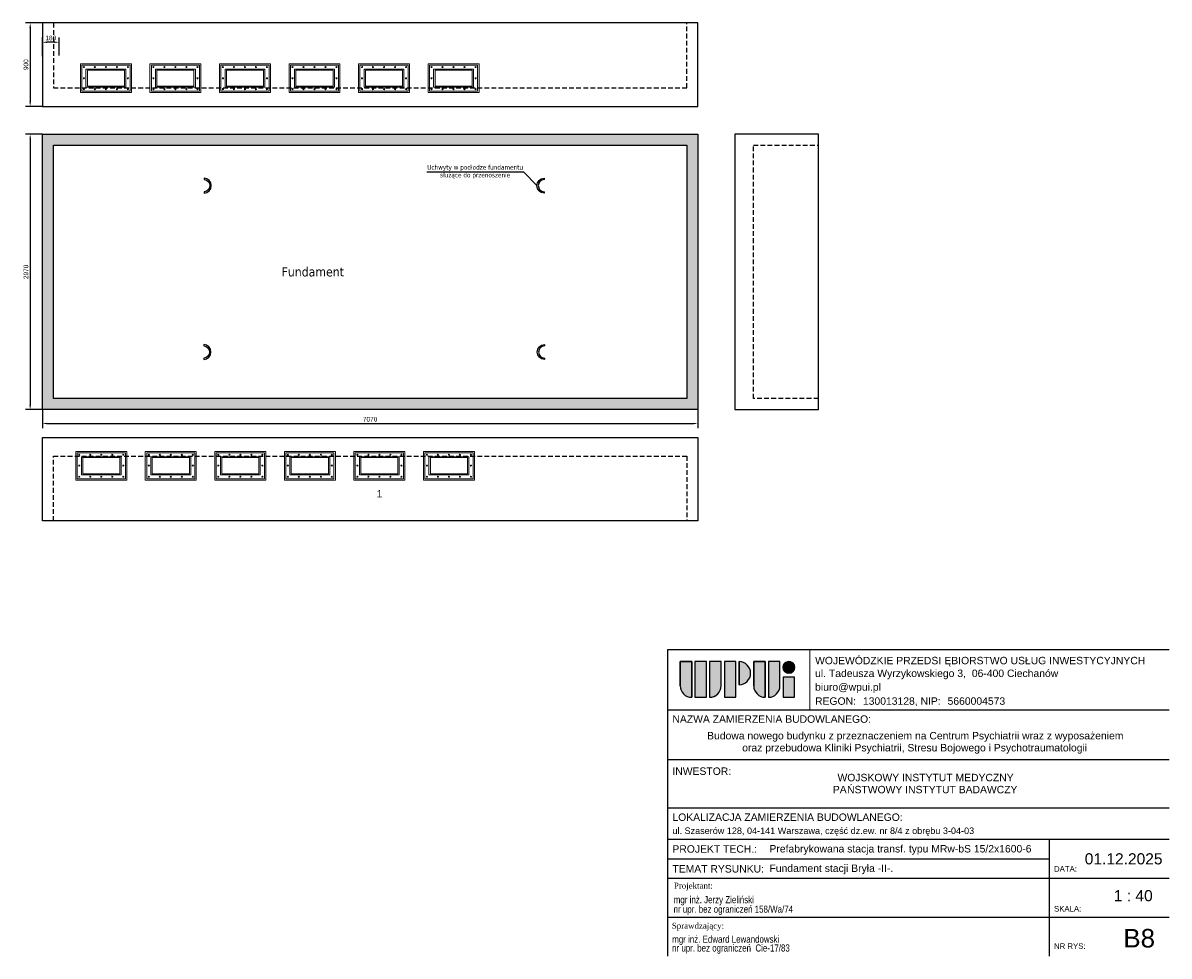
# Model space of a CAD drawing. Header units: millimetres. Extents: x 11359 to 209982, y 9392 to 44475.
# Tile 10 of 32: x 119978 to 132341, y 28363 to 38424. Entities that reach past the tile are written whole.
import ezdxf

# ---------------------------------------------------------------- set-up
doc = ezdxf.new("R2010")
doc.units = ezdxf.units.MM
doc.linetypes.add('DASHED', pattern=[19.049999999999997, 12.7, -6.35])
for name, color, linetype in [('Aparatura', 7, 'Continuous'), ('Obudowa', 7, 'Continuous'), ('Tabelka', 7, 'Continuous'), ('WYMIARY', 252, 'Continuous')]:
    doc.layers.add(name, color=color, linetype=linetype)
doc.layers.add('Warstwa1', color=7, linetype='Continuous', lineweight=0)
doc.styles.add('Arial', font='arial.ttf')
doc.styles.add('Arial_2', font='arial.ttf', dxfattribs={"height": 0.2})
doc.styles.add('Arial_3', font='arial.ttf', dxfattribs={"height": 0.15})
doc.styles.add('Arial_4', font='arial.ttf', dxfattribs={"height": 0.3})
doc.styles.add('Arial_6', font='arial.ttf', dxfattribs={"height": 0.175})
doc.styles.add('CP_TXT', font='ROMANS.SHX')
doc.styles.get("Standard").update_dxf_attribs({"font": 'arial.ttf'})
doc.styles.add('STAŁY', font='times.ttf')
doc.styles.add('wpisywanie', font='arial.ttf')
doc.dimstyles.new('Manfred', dxfattribs={"dimtxt": 70, "dimasz": 90, "dimexe": 50, "dimexo": 0, "dimgap": 20, "dimtad": 1, "dimtoh": 1, "dimdec": 0, "dimzin": 0, "dimdsep": 46, "dimtxsty": 'Standard', "dimcen": 0.09, "dimclrd": 256, "dimclre": 256, "dimclrt": 256, "dimadec": 0, "dimazin": 0, "dimtfac": 1, "dimtdec": 4, "dimtofl": 0, "dimtmove": 0, "dimatfit": 3, "dimfxl": 1, "dimtolj": 1, "dimtzin": 0, "dimarcsym": 0})
doc.dimstyles.get("Standard").update_dxf_attribs({"dimtxt": 0.18, "dimasz": 0.18, "dimexe": 0.18, "dimexo": 0.0625, "dimgap": 0.09, "dimtad": 0, "dimtih": 1, "dimtoh": 1, "dimdec": 4, "dimzin": 0, "dimdsep": 46, "dimtxsty": 'CP_TXT', "dimcen": 0.09, "dimadec": 0, "dimazin": 0, "dimtfac": 1, "dimtdec": 4, "dimtofl": 0, "dimtmove": 0, "dimatfit": 3, "dimfxl": 1, "dimtolj": 1, "dimtzin": 0, "dimarcsym": 0})

# ---------------------------------------------------------------- blocks, each defined once
blk = doc.blocks.new('*D182')
at = {"layer": 'Defpoints', "color": 0, "transparency": 16777216}
for p in [(120187.8985470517, 34255.03208575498), (127257.8985470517, 34255.03208575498), (127257.8985470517, 34105.34606851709)]:
    blk.add_point(p, dxfattribs=at)
at = {"layer": 'WYMIARY', "lineweight": -2, "transparency": 16777216}
for p, q in [((120187.8985470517, 34255.03208575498), (120187.8985470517, 34055.34606851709)), ((127257.8985470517, 34255.03208575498), (127257.8985470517, 34055.34606851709)), ((120237.8985470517, 34105.34606851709), (127207.8985470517, 34105.34606851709))]:
    blk.add_line(p, q, dxfattribs=at)
at = {"layer": 'WYMIARY', "transparency": 16777216}
for points in [[(120237.8985470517, 34113.67940185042), (120237.8985470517, 34097.01273518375), (120187.8985470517, 34105.34606851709)], [(127207.8985470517, 34113.67940185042), (127207.8985470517, 34097.01273518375), (127257.8985470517, 34105.34606851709)]]:
    blk.add_solid(points, dxfattribs=at)
at = {"layer": 'WYMIARY', "color": 1, "transparency": 16777216, "insert": (123722.8985470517, 34150.87471790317), "char_height": 50, "attachment_point": 5}
blk.add_mtext('\\A1;7070', dxfattribs=at)
blk = doc.blocks.new('*D183')
at = {"layer": 'Defpoints', "color": 0, "transparency": 16777216}
for p in [(120187.8985470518, 37225.032085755), (120056.0093508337, 34255.032085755), (120187.8985470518, 34255.032085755)]:
    blk.add_point(p, dxfattribs=at)
at = {"layer": 'WYMIARY', "lineweight": -2, "transparency": 16777216}
for p, q in [((120187.8985470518, 37225.032085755), (120006.0093508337, 37225.032085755)), ((120056.0093508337, 37175.032085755), (120056.0093508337, 34305.032085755)), ((120187.8985470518, 34255.032085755), (120006.0093508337, 34255.032085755))]:
    blk.add_line(p, q, dxfattribs=at)
at = {"layer": 'WYMIARY', "transparency": 16777216}
for points in [[(120047.6760175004, 37175.032085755), (120064.342684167, 37175.032085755), (120056.0093508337, 37225.032085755)], [(120047.6760175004, 34305.032085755), (120064.342684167, 34305.032085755), (120056.0093508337, 34255.032085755)]]:
    blk.add_solid(points, dxfattribs=at)
at = {"layer": 'WYMIARY', "color": 1, "transparency": 16777216, "insert": (120010.4807014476, 35740.03208575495), "char_height": 50, "attachment_point": 5, "rotation": 90}
blk.add_mtext('\\A1;2970', dxfattribs=at)
blk = doc.blocks.new('*D184')
at = {"layer": 'Defpoints', "color": 0, "transparency": 16777216}
for p in [(120187.8985470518, 38424.32806684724), (120056.0093508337, 37524.58935881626), (120187.8985470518, 37524.58935881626)]:
    blk.add_point(p, dxfattribs=at)
at = {"layer": 'WYMIARY', "lineweight": -2, "transparency": 16777216}
for p, q in [((120187.8985470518, 38424.32806684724), (120006.0093508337, 38424.32806684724)), ((120056.0093508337, 38374.32806684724), (120056.0093508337, 37574.58935881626)), ((120187.8985470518, 37524.58935881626), (120006.0093508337, 37524.58935881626))]:
    blk.add_line(p, q, dxfattribs=at)
at = {"layer": 'WYMIARY', "transparency": 16777216}
for points in [[(120047.6760175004, 38374.32806684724), (120064.342684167, 38374.32806684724), (120056.0093508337, 38424.32806684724)], [(120047.6760175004, 37574.58935881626), (120064.342684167, 37574.58935881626), (120056.0093508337, 37524.58935881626)]]:
    blk.add_solid(points, dxfattribs=at)
at = {"layer": 'WYMIARY', "color": 1, "transparency": 16777216, "insert": (120010.4807014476, 37974.45871283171), "char_height": 50, "attachment_point": 5, "rotation": 90}
blk.add_mtext('\\A1;900', dxfattribs=at)
blk = doc.blocks.new('*D186')
at = {"layer": 'Defpoints', "color": 0, "transparency": 16777216}
for p in [(120187.8985470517, 38216.49722042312), (120187.8985470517, 38066.49722042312, 9182322688), (120367.9885470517, 38074.58722042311, -562741248)]:
    blk.add_point(p, dxfattribs=at)
at = {"layer": 'WYMIARY', "lineweight": -2, "transparency": 16777216}
for p, q in [((120187.8985470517, 38066.49722042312), (120187.8985470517, 38266.49722042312)), ((120317.9885470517, 38216.49722042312), (120237.8985470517, 38216.49722042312)), ((120367.9885470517, 38074.58722042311), (120367.9885470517, 38266.49722042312))]:
    blk.add_line(p, q, dxfattribs=at)
at = {"layer": 'WYMIARY', "transparency": 16777216}
for points in [[(120237.8985470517, 38224.83055375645), (120237.8985470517, 38208.16388708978), (120187.8985470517, 38216.49722042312)], [(120317.9885470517, 38224.83055375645), (120317.9885470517, 38208.16388708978), (120367.9885470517, 38216.49722042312)]]:
    blk.add_solid(points, dxfattribs=at)
at = {"layer": 'WYMIARY', "color": 1, "transparency": 16777216, "insert": (120277.9435470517, 38262.0258698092), "char_height": 50, "attachment_point": 5}
blk.add_mtext('\\A1;180', dxfattribs=at)
blk = doc.blocks.new('przepust w fundamencie')
at = {"layer": 'Warstwa1'}
for p, q in [((0, 0), (0, -310)), ((550, 0), (0, 0)), ((550, -310), (550, 0)), ((535, -15), (15, -15)), ((15, -15), (15, -295)), ((60, -58), (490, -58)), ((60, -253), (60, -58)), ((60, -58), (75, -58)), ((475, -68), (75, -68)), ((75, -68), (75, -243)), ((475, -243), (475, -68)), ((490, -253), (490, -58)), ((490, -58), (490, -68)), ((535, -15), (535, -295)), ((60, -253), (60, -243)), ((75, -243), (475, -243)), ((0, -310), (550, -310)), ((15, -295), (535, -295)), ((490, -253), (60, -253)), ((490, -253), (475, -253)), ((535, -295), (510, -295)), ((535, -295), (535, -253))]:
    blk.add_line(p, q, dxfattribs=at)
for centre in [(37.5, -36.5), (156.5, -36.5), (275, -36.5), (394, -36.5), (512.5, -36.5), (37.5, -157.1574181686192), (512.5, -157.1574181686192), (37.5, -274), (156.5, -274), (275, -274), (394, -274), (512.5, -274)]:
    blk.add_circle(centre, 5.999999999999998, dxfattribs=at)

msp = doc.modelspace()

# ---------------------------------------------------------------- hatches: boundary and pattern name
at = {"layer": 'Aparatura', "lineweight": -2}
h = msp.add_hatch(dxfattribs=at)
h.set_pattern_fill('ANSI33', color=256, scale=10, angle=180, style=0)
h.set_pattern_definition([(135, (246711.4157610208, -2121.865789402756), (44.90128060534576, 44.90128060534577), []), (135, (246666.5144804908, -2121.865789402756), (44.90128060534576, 44.90128060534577), [31.75, -15.875])])
h.paths.add_polyline_path([(120187.8985470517, 37225.03208575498), (127257.8985470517, 37225.03208575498), (127257.8985470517, 34255.03208575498), (120187.8985470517, 34255.03208575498)])
h.paths.add_polyline_path([(120307.8985470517, 37105.03208575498), (127137.8985470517, 37105.03208575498), (127137.8985470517, 34375.03208327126), (120307.8985470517, 34375.03208327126)], flags=16)
at = {"layer": 'Tabelka', "lineweight": 25}
h = msp.add_hatch(color=92, dxfattribs=at)
edge = h.paths.add_edge_path()
edge.add_line((127067.0617371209, 31538.05917150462), (127191.6074964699, 31538.05917150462))
edge.add_line((127191.6074964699, 31538.05917150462), (127191.6074964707, 31153.09955169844))
edge.add_arc((127191.6074964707, 31277.64531104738), 124.5457593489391, 180.0000000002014, 270, ccw=False)
edge.add_line((127067.0617371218, 31277.64531104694), (127067.0617371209, 31538.05917150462))
h.paths.add_polyline_path([(127350.1202810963, 31153.09955169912), (127225.5745217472, 31153.09955169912), (127225.5745217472, 31538.05917150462), (127350.1202810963, 31538.05917150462)])
edge = h.paths.add_edge_path()
edge.add_line((127384.0873063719, 31538.05917150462), (127508.6330657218, 31538.05917150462))
edge.add_line((127508.6330657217, 31538.05917150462), (127508.6330657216, 31277.64531104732))
edge.add_arc((127384.0873063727, 31277.64531104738), 124.5457593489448, 269.9999999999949, 359.99999999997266, ccw=False)
edge.add_line((127384.0873063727, 31153.09955169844), (127384.0873063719, 31538.05917150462))
h.paths.add_polyline_path([(127543.7836655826, 31153.09955169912), (127543.7836655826, 31538.05917150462), (127668.3294249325, 31538.05917150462), (127668.3294249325, 31153.09955169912)])
edge = h.paths.add_edge_path()
edge.add_line((127702.2964502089, 31288.9676528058), (127702.2964502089, 31538.05917150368))
edge.add_arc((127702.2964502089, 31413.51341215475), 124.5457593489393, -89.99999999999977, 90.00000000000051, ccw=False)
edge = h.paths.add_edge_path()
edge.add_line((127860.8092348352, 31538.14027274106), (127985.3549941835, 31538.14027274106))
edge.add_line((127985.3549941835, 31538.14027274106), (127985.3549941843, 31153.1806529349))
edge.add_arc((127985.3549941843, 31277.72641228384), 124.5457593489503, 180.0000000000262, 269.99999999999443, ccw=False)
edge.add_line((127860.8092348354, 31277.72641228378), (127860.8092348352, 31538.14027274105))
edge = h.paths.add_edge_path()
edge.add_line((128019.3220194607, 31538.14027274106), (128143.8677788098, 31538.14027274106))
edge.add_line((128143.8677788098, 31538.14027274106), (128143.8677788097, 31277.72641228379))
edge.add_arc((128019.3220194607, 31277.72641228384), 124.5457593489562, 270, 359.9999999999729, ccw=False)
edge.add_line((128019.3220194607, 31153.18065293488), (128019.3220194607, 31538.14027274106))
h.paths.add_polyline_path([(128177.8348040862, 31371.36793351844), (128302.3805634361, 31371.36793351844), (128302.3805634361, 31153.09955169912), (128177.8348040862, 31153.09955169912)])
h = msp.add_hatch(color=1, dxfattribs=at)
edge = h.paths.add_edge_path()
edge.add_arc((128240.1076837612, 31475.68417574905), 62.27287967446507, 224.9999999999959, 404.9999999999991)
edge.add_arc((128240.1076837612, 31475.68417574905), 62.27287967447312, 45.00000000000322, 224.9999999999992)

# ---------------------------------------------------------------- linework, layer by layer
at = {"layer": 'Obudowa', "color": 7, "linetype": 'Continuous'}
for points in [[(120187.8985470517, 37524.58935881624), (127257.8985470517, 37524.58935881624), (127257.8985470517, 38424.32806684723), (120187.8985470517, 38424.32806684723)], [(120187.8985470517, 33954.58477654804), (127257.8985470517, 33954.58477654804), (127257.8985470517, 33054.84606851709), (120187.8985470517, 33054.84606851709)]]:
    msp.add_lwpolyline(points, close=True, dxfattribs=at)
at = {"layer": 'Obudowa', "linetype": 'DASHED', "ltscale": 4}
for points in [[(120307.8888067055, 38424.32806684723), (120307.8888067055, 37724.53138310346), (120307.8888067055, 37724.53138310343), (120307.8888067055, 37724.53138310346), (120307.8888067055, 37724.53138310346), (120307.8888067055, 37724.53138310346), (127137.908287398, 37724.53138310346), (127137.908287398, 38424.32806684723)], [(128558.4762484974, 34375.0383454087), (127857.9782484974, 34375.0383454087), (127857.9782484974, 37105.04182610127), (128558.4762484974, 37105.04182610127)], [(120307.8888067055, 33054.84606851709), (120307.8888067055, 33754.64275226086), (120307.8888067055, 33754.64275226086), (120307.8888067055, 33754.64275226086), (120307.8888067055, 33754.64275226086), (120307.8888067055, 33754.64275226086), (127137.908287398, 33754.64275226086), (127137.908287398, 33054.84606851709)]]:
    msp.add_lwpolyline(points, dxfattribs=at)
at = {"layer": 'Obudowa'}
for points in [[(120187.8985470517, 37225.03208575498), (127257.8985470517, 37225.03208575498), (127257.8985470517, 34255.03208575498), (120187.8985470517, 34255.03208575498)], [(128558.4762484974, 37225.03208575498), (127657.9782484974, 37225.03208575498), (127657.9782484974, 34255.04808575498), (128558.4762484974, 34255.04808575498)], [(120307.8985470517, 37105.03208575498), (127137.8985470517, 37105.03208575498), (127137.8985470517, 34375.03208327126), (120307.8985470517, 34375.03208327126)]]:
    msp.add_lwpolyline(points, close=True, dxfattribs=at)
at = {"layer": 'Obudowa', "ltscale": 2}
for points in [[(121932.3772113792, 36736.53540472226, -0.9553080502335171), (121932.3772113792, 36604.24517263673), (121932.3772113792, 36590.44751199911, 0.9628724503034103), (121932.3772113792, 36750.33306535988)], [(125599.3686699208, 36736.53540472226, 0.9553080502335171), (125599.3686699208, 36604.24517263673), (125599.3686699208, 36590.44751199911, -0.9628724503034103), (125599.3686699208, 36750.33306535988)], [(121928.5433871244, 34942.00207747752, -0.9553080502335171), (121928.5433871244, 34809.71184539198), (121928.5433871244, 34795.91418475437, 0.9628724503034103), (121928.5433871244, 34955.79973811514)], [(125603.2024941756, 34942.00207747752, 0.9553080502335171), (125603.2024941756, 34809.71184539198), (125603.2024941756, 34795.91418475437, -0.9628724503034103), (125603.2024941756, 34955.79973811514)]]:
    msp.add_lwpolyline(points, format="xyb", close=True, dxfattribs=at)
msp.add_lwpolyline([(124334.6364198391, 36818.89709356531), (124334.6364198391, 36818.89709356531), (125377.4707587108, 36818.89709356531)], dxfattribs=at)
at = {"layer": 'Tabelka'}
for p, q in [((126933.6637177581, 28363.35899480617), (126933.6637177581, 31668.05265677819)), ((126933.6637177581, 31668.05265677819), (132341.2221681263, 31668.05265677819)), ((127067.0617371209, 31538.05917150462), (127067.0617371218, 31277.64531104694)), ((127191.6074964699, 31538.05917150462), (127067.0617371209, 31538.05917150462)), ((127067.0617371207, 31277.64531104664), (127067.0617371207, 31538.05917150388)), ((127067.0617371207, 31538.05917150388), (127191.6074964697, 31538.05917150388)), ((127191.6074964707, 31153.09955169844), (127191.6074964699, 31538.05917150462)), ((127191.6074964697, 31538.05917150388), (127191.6074964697, 31153.0995516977)), ((127350.1202810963, 31538.05917150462), (127225.5745217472, 31538.05917150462)), ((127225.5745217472, 31538.05917150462), (127225.5745217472, 31153.09955169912)), ((127350.1202810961, 31538.05917150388), (127225.574521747, 31538.05917150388)), ((127225.574521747, 31538.05917150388), (127225.574521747, 31153.09955169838)), ((127350.1202810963, 31153.09955169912), (127350.1202810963, 31538.05917150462)), ((127350.1202810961, 31153.09955169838), (127350.1202810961, 31538.05917150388)), ((127384.0873063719, 31538.05917150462), (127384.0873063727, 31153.09955169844)), ((127508.6330657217, 31538.05917150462), (127384.0873063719, 31538.05917150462)), ((127508.6330657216, 31538.05917150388), (127384.0873063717, 31538.05917150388)), ((127384.0873063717, 31538.05917150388), (127384.0873063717, 31153.0995516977)), ((127508.6330657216, 31277.64531104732), (127508.6330657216, 31538.05917150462)), ((127508.6330657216, 31277.64531104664), (127508.6330657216, 31538.05917150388)), ((127668.3294249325, 31538.05917150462), (127543.7836655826, 31538.05917150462)), ((127543.7836655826, 31538.05917150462), (127543.7836655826, 31153.09955169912)), ((127543.7836655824, 31538.05917150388), (127543.7836655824, 31153.09955169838)), ((127668.3294249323, 31538.05917150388), (127543.7836655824, 31538.05917150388)), ((127668.3294249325, 31153.09955169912), (127668.3294249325, 31538.05917150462)), ((127668.3294249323, 31153.09955169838), (127668.3294249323, 31538.05917150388)), ((127702.2964502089, 31538.05917150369), (127702.2964502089, 31288.9676528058)), ((127702.2964502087, 31288.96765280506), (127702.2964502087, 31538.05917150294)), ((127860.8092348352, 31538.14027274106), (127860.8092348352, 31277.72641228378)), ((127985.3549941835, 31538.14027274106), (127860.8092348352, 31538.14027274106)), ((127860.809234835, 31277.7264122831), (127860.809234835, 31538.14027274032)), ((127860.809234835, 31538.14027274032), (127985.3549941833, 31538.14027274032)), ((127985.3549941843, 31153.18065293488), (127985.3549941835, 31538.14027274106)), ((127985.3549941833, 31538.14027274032), (127985.3549941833, 31504.17324746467)), ((127985.3549941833, 31538.14027274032), (127985.3549941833, 31153.18065293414)), ((128019.3220194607, 31538.14027274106), (128019.3220194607, 31153.18065293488)), ((128143.8677788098, 31538.14027274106), (128019.3220194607, 31538.14027274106)), ((128143.8677788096, 31538.14027274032), (128019.3220194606, 31538.14027274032)), ((128019.3220194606, 31538.14027274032), (128019.3220194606, 31153.18065293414)), ((128143.8677788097, 31277.72641228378), (128143.8677788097, 31538.14027274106)), ((128143.8677788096, 31277.7264122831), (128143.8677788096, 31538.14027274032)), ((128177.8348040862, 31371.36793351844), (128177.8348040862, 31153.09955169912)), ((128302.3805634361, 31371.36793351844), (128177.8348040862, 31371.36793351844)), ((128177.834804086, 31371.36793351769), (128177.834804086, 31153.09955169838)), ((128302.3805634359, 31371.36793351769), (128177.834804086, 31371.36793351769)), ((128302.3805634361, 31153.09955169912), (128302.3805634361, 31371.36793351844)), ((128302.3805634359, 31153.09955169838), (128302.3805634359, 31371.36793351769)), ((127225.5745217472, 31153.09955169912), (127350.1202810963, 31153.09955169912)), ((127225.574521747, 31153.09955169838), (127350.1202810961, 31153.09955169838)), ((127543.7836655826, 31153.09955169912), (127668.3294249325, 31153.09955169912)), ((127543.7836655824, 31153.09955169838), (127668.3294249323, 31153.09955169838)), ((128177.8348040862, 31153.09955169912), (128302.3805634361, 31153.09955169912)), ((128177.834804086, 31153.09955169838), (128302.3805634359, 31153.09955169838)), ((126933.6637177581, 31018.05265677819), (132341.2221681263, 31018.05265677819)), ((126933.6637177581, 30481.22185665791), (132341.2221681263, 30481.22185665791)), ((126933.6637177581, 29962.27377100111), (132341.2221681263, 29962.27377100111)), ((126933.6637177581, 29623.35899493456), (132341.2221681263, 29623.35899493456)), ((126933.6637177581, 29623.35899493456), (132341.2221681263, 29623.35899493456)), ((131048.694879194, 29623.35899493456), (131048.694879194, 28363.35899480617)), ((126933.6637177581, 29413.35899493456), (131048.694879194, 29413.35899493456)), ((126933.6637177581, 29203.35899493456), (132341.2221681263, 29203.35899493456)), ((126933.6637177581, 28783.35899493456), (132341.2221681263, 28783.35899493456))]:
    msp.add_line(p, q, dxfattribs=at)
at = {"layer": 'Tabelka', "lineweight": 18}
msp.add_line((128465.5594688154, 31018.05265677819), (128465.5594688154, 31668.05265677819), dxfattribs=at)
at = {"layer": 'Tabelka'}
msp.add_circle((128240.107683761, 31475.68417574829), 62.2728796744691, dxfattribs=at)
for centre, radius, start, end in [((127702.2964502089, 31413.51341215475), 124.5457593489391, 270, 90), ((127702.2964502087, 31413.513412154), 124.545759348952, 0, 90), ((128240.1076837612, 31475.68417574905), 62.2728796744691, 44.99999999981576, 224.9999999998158), ((127702.2964502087, 31413.513412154), 124.5457593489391, 270, 0), ((128240.1076837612, 31475.68417574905), 62.2728796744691, 224.9999999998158, 44.99999999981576), ((127191.6074964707, 31277.64531104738), 124.5457593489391, 180, 270), ((127191.6074964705, 31277.64531104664), 124.5457593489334, 180, 269.9999999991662), ((127384.0873063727, 31277.64531104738), 124.5457593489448, 270, 0), ((127384.0873063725, 31277.64531104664), 124.5457593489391, 269.9999999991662, 0), ((127985.3549941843, 31277.72641228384), 124.5457593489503, 180, 270), ((127985.3549941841, 31277.7264122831), 124.5457593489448, 180, 269.9999999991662), ((128019.3220194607, 31277.72641228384), 124.5457593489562, 270, 0), ((128019.3220194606, 31277.7264122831), 124.5457593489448, 270, 0)]:
    msp.add_arc(centre, radius, start, end, dxfattribs=at)

# ---------------------------------------------------------------- block references
at = {"layer": 'Obudowa', "color": 251, "xscale": -1}
for p in [(121147.8985470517, 37984.58935881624), (121897.8985470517, 37984.58935881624), (122647.8985470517, 37984.58935881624), (123397.8985470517, 37984.58935881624), (124147.8985470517, 37984.58935881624), (124897.8985470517, 37984.58935881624)]:
    msp.add_blockref('przepust w fundamencie', p, dxfattribs=at)
at = {"layer": 'Obudowa', "color": 251, "xscale": -1, "rotation": 180}
for p in [(120547.978070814, 33494.58477654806, -562724864), (121297.978070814, 33494.58477654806, -562724864), (122047.978070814, 33494.58477654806, -562724864), (122797.978070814, 33494.58477654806, -562724864), (123547.978070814, 33494.58477654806, -562724864), (124297.978070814, 33494.58477654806, -562724864)]:
    msp.add_blockref('przepust w fundamencie', p, dxfattribs=at)

# ---------------------------------------------------------------- texts
at = {"layer": 'Obudowa', "color": 7, "linetype": 'Continuous', "attachment_point": 5}
for s, insert, char_height in [('{\\fTahoma|b0|i0|c238|p32;Uchwyty w podłodze fundamentu \\Psłużące do przenoszenie}', (124856.0535892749, 36818.89709356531), 50), ('{\\fTahoma|b0|i0|c238|p32;Fundament}', (123104.573517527, 35740.03208451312), 100)]:
    msp.add_mtext(s, dxfattribs=dict(at, insert=insert, char_height=char_height))
at = {"layer": 'Obudowa', "insert": (123855.1723439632, 33307.93280780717), "char_height": 69.99999999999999, "attachment_point": 9, "style": 'Arial'}
msp.add_mtext('\\H1.143x;1', dxfattribs=at)
at = {"layer": 'Tabelka', "color": 7, "linetype": 'Continuous', "lineweight": 9, "style": 'wpisywanie'}
for s, height, p in [('Prefabrykowana stacja transf. typu MRw-bS 15/2x1600-6 ', 80, (128030.7535584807, 29480.38448730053)), ('Fundament stacji Bryła -II-. ', 80, (128030.7535584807, 29270.38448730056)), ('B8', 200, (131848.1869203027, 28455.91878462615))]:
    msp.add_text(s, height=height, dxfattribs=at).set_placement(p)
at = {"layer": 'Tabelka', "style": 'STAŁY'}
for s, p in [('Projektant:', (126999.6168064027, 29090.65580594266)), ('Sprawdzający:', (126977.6036510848, 28658.75008597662))]:
    msp.add_text(s, height=63.36, dxfattribs=at).set_placement(p)
at = {"layer": 'Tabelka', "style": 'wpisywanie', "width": 0.8000000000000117}
for s, p in [('mgr inż. Jerzy Zieliński', (126998.1421384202, 28932.73884407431)), ('nr upr. bez ograniczeń 158/Wa/74', (126996.4003963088, 28830.68778612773)), ('mgr inż. Edward Lewandowski', (126981.6053353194, 28507.0632890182)), ('nr upr. bez ograniczeń  Cie-17/83 ', (126980.2650767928, 28412.06674845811))]:
    msp.add_text(s, height=76.55472, dxfattribs=at).set_placement(p)
at = {"layer": 'Tabelka', "color": 7, "lineweight": 9, "attachment_point": 1}
for s, insert, char_height, width, style in [('WOJEWÓDZKIE PRZEDSI', (128522.913819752, 31589.54992147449), 80, 1689.95725, 'Arial_2'), ('ĘBIORSTWO USŁUG INWESTYCYJNYCH', (129917.2679864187, 31589.54992147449), 80, 2677.63625, 'Arial_2'), ('ul. Tadeusza Wyrzykowskiego 3, ', (128522.913819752, 31452.04992147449), 80, 2049.113249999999, 'Arial_2'), ('06-400 Ciechanów', (130213.601319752, 31452.04992147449), 80, 1148.0165, 'Arial_2'), ('biuro@wpui.pl', (128522.913819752, 31304.3364330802), 80, 875.4427499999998, 'Arial_2'), ('REGON: ', (128522.913819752, 31152.67987492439), 80, 580.42175, 'Arial_2'), ('130013128, NIP: ', (129038.851319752, 31152.67987492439), 80, 1077.468, 'Arial_2'), ('5660004573', (129951.663819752, 31152.67987492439), 80, 769.6199999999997, 'Arial_2'), ('NAZWA ZAMIERZENIA BUDOWLANEGO:', (126983.9432491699, 30958.70280237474), 80, 2651.982249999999, 'Arial_2'), ('Budowa nowego budynku z przeznaczeniem na Centrum Psychiatrii wraz z wyposażeniem', (127358.1993630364, 30779.47201436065), 80, 5079.492, 'Arial_2'), ('oraz przebudowa Kliniki Psychiatrii, Stresu Bojowego i Psychotraumatologii', (127736.5535297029, 30649.82618102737), 80, 4608.09975, 'Arial_2'), ('INWESTOR:', (126983.9432491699, 30396.87200225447), 80, 785.65375, 'Arial_2'), ('WOJSKOWY INSTYTUT MEDYCZNY', (128764.7265508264, 30328.21907204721), 80, 2340.9275, 'Arial_2'), ('PA', (128714.4557174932, 30198.57323871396), 80, 185.9915, 'Arial_2'), ('ŃSTWOWY INSTYTUT BADAWCZY', (128867.9140508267, 30198.57323871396), 80, 2273.58575, 'Arial_2'), ('LOKALIZACJA ZAMIERZENIA BUDOWLANEGO:', (126983.9432491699, 29900.77219329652), 80, 3072.0665, 'Arial_2'), ('ul. Szaserów 128, 04-141 Warszawa, cz', (126983.9432491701, 29749.46816712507), 70, 2113.24825, 'Arial_6'), ('ęść dz.ew. nr 8/4 z obrębu 3-04-03', (128727.5474158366, 29749.46816712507), 70, 1831.05425, 'Arial_6'), ('PROJEKT TECH.:', (126983.9432491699, 29558.28547686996), 80, 1709.19775, 'Arial_2'), ('01.12.2025', (131431.5293047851, 29471.94816380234), 120, 1038.987, 'Arial_4'), ('TEMAT RYSUNKU:', (126983.9432491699, 29344.00914053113), 80, 1215.35825, 'Arial_2'), ('DATA:', (131100.4611097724, 29333.69855679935), 60, 298.22775, 'Arial_3'), (' 1 : 40', (131698.8496060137, 29074.82978805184), 120, 692.6579999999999, 'Arial_4'), ('SKALA:', (131100.4611097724, 28903.41373432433), 60, 355.94925, 'Arial_3'), ('NR RYS:', (131100.4611097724, 28501.04299299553), 60, 413.6707499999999, 'Arial_3')]:
    msp.add_mtext(s, dxfattribs=dict(at, insert=insert, char_height=char_height, width=width, style=style))

# ---------------------------------------------------------------- dimensions: what is measured, and where the dimension line sits
at = {"layer": 'WYMIARY'}
for base, p1, p2, picture, middle in [((120056.0093508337, 37524.58935881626), (120187.8985470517, 38424.32806684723), (120187.8985470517, 37524.58935881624), '*D184', (120010.4807014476, 37974.45871283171)), ((120056.0093508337, 34255.032085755), (120187.8985470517, 37225.03208575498), (120187.8985470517, 34255.03208575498), '*D183', (120010.4807014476, 35740.03208575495))]:
    dim = msp.add_linear_dim(base=base, p1=p1, p2=p2, angle=90, dimstyle='Manfred', override={"dimtxt": 50, "dimasz": 50, "dimclrt": 1}, dxfattribs=at)
    dim.commit()
    dim.dimension.update_dxf_attribs({"geometry": picture, "text_midpoint": middle})
for base, p1, p2, picture, middle in [((120187.8985470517, 38216.49722042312, -9182322688), (120367.9885470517, 38074.58722042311, -9745063936), (120187.8985470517, 38066.49722042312), '*D186', (120277.9435470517, 38262.0258698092, -9182322688)), ((127257.8985470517, 34105.34606851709), (120187.8985470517, 34255.03208575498), (127257.8985470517, 34255.03208575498), '*D182', (123722.8985470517, 34150.87471790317))]:
    dim = msp.add_linear_dim(base=base, p1=p1, p2=p2, dimstyle='Manfred', override={"dimtxt": 50, "dimasz": 50, "dimclrt": 1}, dxfattribs=at)
    dim.commit()
    dim.dimension.update_dxf_attribs({"geometry": picture, "text_midpoint": middle})

# ---------------------------------------------------------------- leaders
at = {"layer": 'Obudowa', "ltscale": 2}
msp.add_leader([(125522.3939726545, 36670.3902886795), (125377.4707587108, 36818.89709356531)], dimstyle='Standard', override={"dimtxt": 1.5, "dimasz": 40}, dxfattribs=at)

doc.saveas('drawing.dxf')
